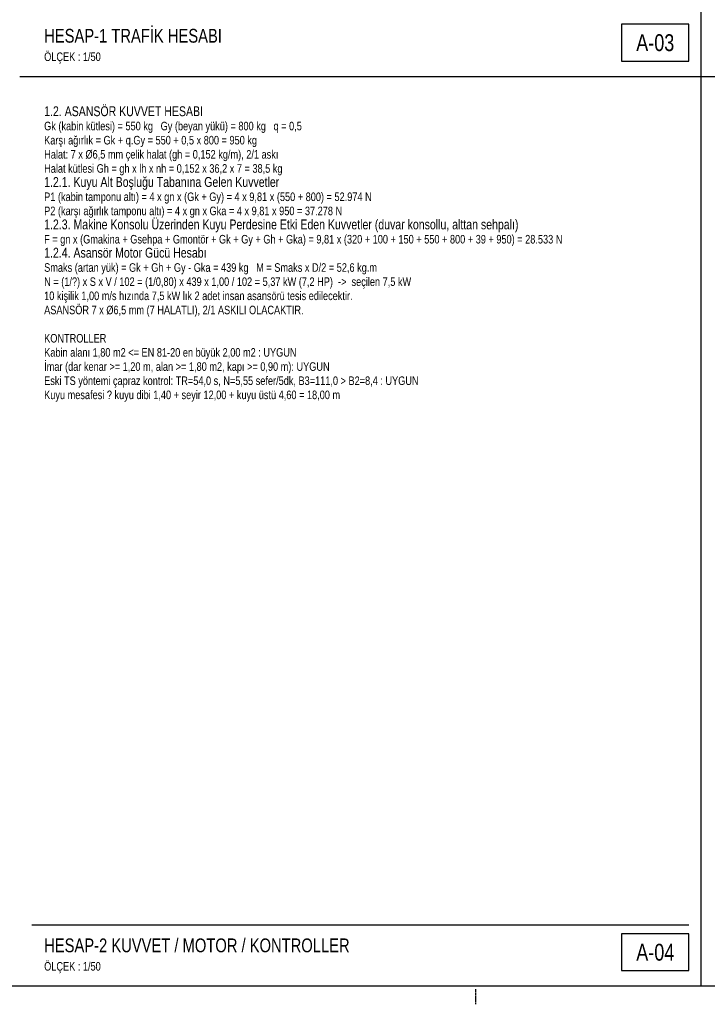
# Model space of a CAD drawing. Header units: centimetres. Extents: x 0 to 13360, y -30 to 2970.
# Tile 7 of 27: x 3155 to 4278, y -30 to 1578. Entities that reach past the tile are written whole.
import ezdxf
from ezdxf.enums import TextEntityAlignment as Align

# ---------------------------------------------------------------- set-up
doc = ezdxf.new("R2010")
doc.units = ezdxf.units.CM
doc.linetypes.add('CENTER', pattern=[5.08, 3.175, -0.635, 0.635, -0.635])
for name, color, linetype in [('ASN-ANTET', 4, 'Continuous'), ('ASN-BASLIK', 5, 'Continuous'), ('ASN-CERCEVE', 7, 'Continuous'), ('ASN-EKSEN', 8, 'CENTER'), ('ASN-YAZI', 4, 'Continuous')]:
    doc.layers.add(name, color=color, linetype=linetype)

msp = doc.modelspace()

# ---------------------------------------------------------------- linework, layer by layer
at = {"layer": 'ASN-ANTET'}
msp.add_line((3175.2, 100), (4248.2, 100), dxfattribs=at)
for points in [[(4138.2, 1510), (4248.2, 1510), (4248.2, 1570), (4138.2, 1570)], [(4138.2, 25), (4248.2, 25), (4248.2, 85), (4138.2, 85)]]:
    msp.add_lwpolyline(points, close=True, dxfattribs=at)
at = {"layer": 'ASN-CERCEVE'}
for p, q in [((4268.2, 0), (4268.2, 2970)), ((3155.2, 1485), (4268.2, 1485)), ((4268.2, 1485), (6019.9, 1485))]:
    msp.add_line(p, q, dxfattribs=at)
for points in [[(0, 0), (13359.9, 0), (13359.9, 2970), (0, 2970)], [(100, 0), (13334.9, 0), (13334.9, 2970), (100, 2970)]]:
    msp.add_lwpolyline(points, close=True, dxfattribs=at)
at = {"layer": 'ASN-EKSEN'}
msp.add_line((3900, -30), (3900, -5), dxfattribs=at)

# ---------------------------------------------------------------- texts
at = {"layer": 'ASN-ANTET', "width": 0.8}
for s, p in [('A-03', (4193.2, 1540)), ('A-04', (4193.2, 55))]:
    msp.add_text(s, height=27.5, dxfattribs=at).set_placement(p, align=Align.MIDDLE_CENTER)
for p in [(3195.2, 1510), (3195.2, 25)]:
    msp.add_text('ÖLÇEK : 1/50', height=14, dxfattribs=at).set_placement(p)
at = {"layer": 'ASN-BASLIK', "width": 0.8}
for s, height, p in [('HESAP-1 TRAFİK HESABI', 22.5, (3195.2, 1540)), ('1.2. ASANSÖR KUVVET HESABI', 16.1, (3195.2, 1420)), ('1.2.1. Kuyu Alt Boşluğu Tabanına Gelen Kuvvetler', 16.1, (3195.2, 1304.5)), ('1.2.3. Makine Konsolu Üzerinden Kuyu Perdesine Etki Eden Kuvvetler (duvar konsollu, alttan sehpalı)', 16.1, (3195.2, 1235.2)), ('1.2.4. Asansör Motor Gücü Hesabı', 16.1, (3195.2, 1189)), ('HESAP-2 KUVVET / MOTOR / KONTROLLER', 22.5, (3195.2, 55))]:
    msp.add_text(s, height=height, dxfattribs=at).set_placement(p)
at = {"layer": 'ASN-YAZI', "width": 0.8}
for s, p in [('Gk (kabin kütlesi) = 550 kg   Gy (beyan yükü) = 800 kg   q = 0,5', (3195.2, 1396.9)), ('Karşı ağırlık = Gk + q.Gy = 550 + 0,5 x 800 = 950 kg', (3195.2, 1373.8)), ('Halat: 7 x %%c6,5 mm çelik halat (gh = 0,152 kg/m), 2/1 askı', (3195.2, 1350.7)), ('Halat kütlesi Gh = gh x lh x nh = 0,152 x 36,2 x 7 = 38,5 kg', (3195.2, 1327.6)), ('P1 (kabin tamponu altı) = 4 x gn x (Gk + Gy) = 4 x 9,81 x (550 + 800) = 52.974 N', (3195.2, 1281.4)), ('P2 (karşı ağırlık tamponu altı) = 4 x gn x Gka = 4 x 9,81 x 950 = 37.278 N', (3195.2, 1258.3)), ('F = gn x (Gmakina + Gsehpa + Gmontör + Gk + Gy + Gh + Gka) = 9,81 x (320 + 100 + 150 + 550 + 800 + 39 + 950) = 28.533 N', (3195.2, 1212.1)), ('Smaks (artan yük) = Gk + Gh + Gy - Gka = 439 kg   M = Smaks x D/2 = 52,6 kg.m', (3195.2, 1165.9)), ('N = (1/?) x S x V / 102 = (1/0,80) x 439 x 1,00 / 102 = 5,37 kW (7,2 HP)  ->  seçilen 7,5 kW', (3195.2, 1142.8)), ('10 kişilik 1,00 m/s hızında 7,5 kW lık 2 adet insan asansörü tesis edilecektir.', (3195.2, 1119.7)), ('ASANSÖR 7 x %%c6,5 mm (7 HALATLI), 2/1 ASKILI OLACAKTIR.', (3195.2, 1096.6)), ('KONTROLLER', (3195.2, 1050.4)), ('Kabin alanı 1,80 m2 <= EN 81-20 en büyük 2,00 m2 : UYGUN', (3195.2, 1027.3)), ('İmar (dar kenar >= 1,20 m, alan >= 1,80 m2, kapı >= 0,90 m): UYGUN', (3195.2, 1004.2)), ('Eski TS yöntemi çapraz kontrol: TR=54,0 s, N=5,55 sefer/5dk, B3=111,0 > B2=8,4 : UYGUN', (3195.2, 981.1)), ('Kuyu mesafesi ? kuyu dibi 1,40 + seyir 12,00 + kuyu üstü 4,60 = 18,00 m', (3195.2, 958))]:
    msp.add_text(s, height=14, dxfattribs=at).set_placement(p)

doc.saveas('drawing.dxf')
